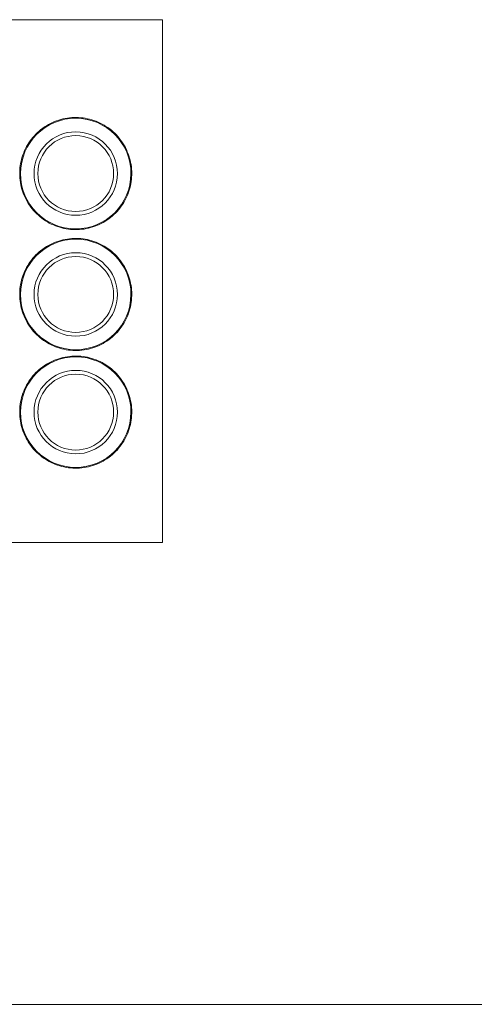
# Model space of a CAD drawing. Extents: x -1871171.1 to -1871111.3, y 2848215.5 to 2848272.6.
# Tile 49 of 96: x -1871137.2 to -1871136.2, y 2848235.3 to 2848237.5. Entities that reach past the tile are written whole.
import ezdxf

# ---------------------------------------------------------------- set-up
doc = ezdxf.new("R2010")
doc.units = 0
doc.header["$MEASUREMENT"] = 0
doc.layers.add('6075-BSE-ARQ-TERR$0$K-BSE-ARQ-LAY', color=252, linetype='CONTINUOUS', lineweight=5)
doc.layers.add('6075-BSE-ARQ-TERR$0$K-BSE-ARQ-MOB', color=8, linetype='CONTINUOUS', lineweight=5)
doc.layers.add('K-NV2-ARQ-TXT-GER', color=1, linetype='CONTINUOUS')

# ---------------------------------------------------------------- blocks, each defined once
blk = doc.blocks.new('6075-BSE-ARQ-TERR')
at = {"layer": '6075-BSE-ARQ-TERR$0$K-BSE-ARQ-LAY'}
for p, q in [((29.1134, -34.0702), (28.2134, -34.0702)), ((29.1134, -35.2702), (29.1134, -34.0702)), ((28.2134, -35.2702), (29.1134, -35.2702)), ((32.2403, -36.3299), (21.743, -36.3299))]:
    blk.add_line(p, q, dxfattribs=at)
at = {"layer": '6075-BSE-ARQ-TERR$0$K-BSE-ARQ-MOB', "flags": 128}
for points in [[(29.0431, -34.4232), (29.043, -34.4181), (29.0427, -34.4129), (29.0422, -34.4078), (29.0414, -34.4027), (29.0405, -34.3977), (29.0394, -34.3926), (29.0381, -34.3877), (29.0366, -34.3827), (29.0348, -34.3779), (29.0329, -34.3731), (29.0308, -34.3684), (29.0285, -34.3638), (29.0261, -34.3593), (29.0234, -34.3549), (29.0206, -34.3506), (29.0176, -34.3464), (29.0145, -34.3423), (29.0111, -34.3384), (29.0077, -34.3346), (29.004, -34.3309), (29.0003, -34.3274), (28.9964, -34.324), (28.9924, -34.3208), (28.9882, -34.3178), (28.9839, -34.3149), (28.9795, -34.3122), (28.975, -34.3097), (28.9705, -34.3074), (28.9658, -34.3052), (28.961, -34.3033), (28.9562, -34.3015), (28.9513, -34.2999), (28.9463, -34.2986), (28.9413, -34.2974), (28.9363, -34.2964), (28.9312, -34.2956), (28.926, -34.2951), (28.9209, -34.2947), (28.9158, -34.2945), (28.9106, -34.2946), (28.9055, -34.2948), (28.9003, -34.2953), (28.8952, -34.296), (28.8902, -34.2968), (28.8851, -34.2979), (28.8801, -34.2992), (28.8752, -34.3006), (28.8703, -34.3023), (28.8655, -34.3041), (28.8608, -34.3062), (28.8562, -34.3084), (28.8516, -34.3109), (28.8472, -34.3135), (28.8429, -34.3162), (28.8386, -34.3192), (28.8345, -34.3223), (28.8306, -34.3256), (28.8267, -34.329), (28.823, -34.3326), (28.8195, -34.3363), (28.8161, -34.3402), (28.8128, -34.3442), (28.8097, -34.3483), (28.8068, -34.3525), (28.8041, -34.3569), (28.8015, -34.3613), (28.7991, -34.3659), (28.7969, -34.3706), (28.7949, -34.3753), (28.7931, -34.3801), (28.7915, -34.385), (28.79, -34.3899), (28.7888, -34.3949), (28.7878, -34.4), (28.787, -34.4051), (28.7863, -34.4102), (28.7859, -34.4153), (28.7857, -34.4205), (28.7857, -34.4232)], [(28.7857, -34.4232), (28.7858, -34.4284), (28.7861, -34.4335), (28.7866, -34.4386), (28.7873, -34.4437), (28.7882, -34.4488), (28.7894, -34.4538), (28.7907, -34.4588), (28.7922, -34.4637), (28.7939, -34.4686), (28.7958, -34.4734), (28.7979, -34.4781), (28.8002, -34.4827), (28.8027, -34.4872), (28.8053, -34.4916), (28.8081, -34.4959), (28.8111, -34.5001), (28.8143, -34.5042), (28.8176, -34.5081), (28.8211, -34.5119), (28.8247, -34.5156), (28.8285, -34.5191), (28.8324, -34.5224), (28.8364, -34.5256), (28.8406, -34.5287), (28.8448, -34.5315), (28.8492, -34.5342), (28.8537, -34.5368), (28.8583, -34.5391), (28.863, -34.5412), (28.8677, -34.5432), (28.8726, -34.545), (28.8775, -34.5465), (28.8824, -34.5479), (28.8874, -34.5491), (28.8925, -34.5501), (28.8976, -34.5508), (28.9027, -34.5514), (28.9078, -34.5518), (28.913, -34.5519), (28.9181, -34.5519), (28.9233, -34.5516), (28.9284, -34.5512), (28.9335, -34.5505), (28.9386, -34.5496), (28.9436, -34.5486), (28.9486, -34.5473), (28.9535, -34.5458), (28.9584, -34.5442), (28.9632, -34.5423), (28.9679, -34.5403), (28.9726, -34.538), (28.9771, -34.5356), (28.9816, -34.533), (28.9859, -34.5302), (28.9901, -34.5273), (28.9942, -34.5242), (28.9982, -34.5209), (29.002, -34.5175), (29.0057, -34.5139), (29.0093, -34.5102), (29.0127, -34.5063), (29.0159, -34.5023), (29.019, -34.4982), (29.0219, -34.4939), (29.0247, -34.4896), (29.0272, -34.4851), (29.0296, -34.4806), (29.0318, -34.4759), (29.0338, -34.4712), (29.0356, -34.4663), (29.0373, -34.4615), (29.0387, -34.4565), (29.0399, -34.4515), (29.041, -34.4465), (29.0418, -34.4414), (29.0424, -34.4363), (29.0428, -34.4312), (29.0431, -34.426), (29.0431, -34.4232)], [(29.0431, -34.7007), (29.043, -34.6956), (29.0427, -34.6904), (29.0422, -34.6853), (29.0414, -34.6802), (29.0405, -34.6752), (29.0394, -34.6701), (29.0381, -34.6652), (29.0366, -34.6602), (29.0348, -34.6554), (29.0329, -34.6506), (29.0308, -34.6459), (29.0285, -34.6413), (29.0261, -34.6368), (29.0234, -34.6324), (29.0206, -34.6281), (29.0176, -34.6239), (29.0145, -34.6198), (29.0111, -34.6159), (29.0077, -34.6121), (29.004, -34.6084), (29.0003, -34.6049), (28.9964, -34.6015), (28.9924, -34.5983), (28.9882, -34.5953), (28.9839, -34.5924), (28.9795, -34.5897), (28.975, -34.5872), (28.9705, -34.5849), (28.9658, -34.5827), (28.961, -34.5808), (28.9562, -34.579), (28.9513, -34.5774), (28.9463, -34.5761), (28.9413, -34.5749), (28.9363, -34.5739), (28.9312, -34.5731), (28.926, -34.5726), (28.9209, -34.5722), (28.9158, -34.572), (28.9106, -34.5721), (28.9055, -34.5723), (28.9003, -34.5728), (28.8952, -34.5735), (28.8902, -34.5743), (28.8851, -34.5754), (28.8801, -34.5767), (28.8752, -34.5781), (28.8703, -34.5798), (28.8655, -34.5816), (28.8608, -34.5837), (28.8562, -34.5859), (28.8516, -34.5884), (28.8472, -34.591), (28.8429, -34.5937), (28.8386, -34.5967), (28.8345, -34.5998), (28.8306, -34.6031), (28.8267, -34.6065), (28.823, -34.6101), (28.8195, -34.6138), (28.8161, -34.6177), (28.8128, -34.6217), (28.8097, -34.6258), (28.8068, -34.63), (28.8041, -34.6344), (28.8015, -34.6388), (28.7991, -34.6434), (28.7969, -34.6481), (28.7949, -34.6528), (28.7931, -34.6576), (28.7915, -34.6625), (28.79, -34.6674), (28.7888, -34.6724), (28.7878, -34.6775), (28.787, -34.6826), (28.7863, -34.6877), (28.7859, -34.6928), (28.7857, -34.698), (28.7857, -34.7007)], [(28.7857, -34.7007), (28.7858, -34.7059), (28.7861, -34.711), (28.7866, -34.7161), (28.7873, -34.7212), (28.7882, -34.7263), (28.7894, -34.7313), (28.7907, -34.7363), (28.7922, -34.7412), (28.7939, -34.7461), (28.7958, -34.7509), (28.7979, -34.7556), (28.8002, -34.7602), (28.8027, -34.7647), (28.8053, -34.7691), (28.8081, -34.7734), (28.8111, -34.7776), (28.8143, -34.7817), (28.8176, -34.7856), (28.8211, -34.7894), (28.8247, -34.7931), (28.8285, -34.7966), (28.8324, -34.7999), (28.8364, -34.8031), (28.8406, -34.8062), (28.8448, -34.809), (28.8492, -34.8117), (28.8537, -34.8143), (28.8583, -34.8166), (28.863, -34.8187), (28.8677, -34.8207), (28.8726, -34.8225), (28.8775, -34.824), (28.8824, -34.8254), (28.8874, -34.8266), (28.8925, -34.8276), (28.8976, -34.8283), (28.9027, -34.8289), (28.9078, -34.8293), (28.913, -34.8294), (28.9181, -34.8294), (28.9233, -34.8291), (28.9284, -34.8287), (28.9335, -34.828), (28.9386, -34.8271), (28.9436, -34.8261), (28.9486, -34.8248), (28.9535, -34.8233), (28.9584, -34.8217), (28.9632, -34.8198), (28.9679, -34.8178), (28.9726, -34.8155), (28.9771, -34.8131), (28.9816, -34.8105), (28.9859, -34.8077), (28.9901, -34.8048), (28.9942, -34.8017), (28.9982, -34.7984), (29.002, -34.795), (29.0057, -34.7914), (29.0093, -34.7877), (29.0127, -34.7838), (29.0159, -34.7798), (29.019, -34.7757), (29.0219, -34.7714), (29.0247, -34.7671), (29.0272, -34.7626), (29.0296, -34.7581), (29.0318, -34.7534), (29.0338, -34.7487), (29.0356, -34.7438), (29.0373, -34.739), (29.0387, -34.734), (29.0399, -34.729), (29.041, -34.724), (29.0418, -34.7189), (29.0424, -34.7138), (29.0428, -34.7087), (29.0431, -34.7035), (29.0431, -34.7007)], [(29.0431, -34.9707), (29.043, -34.9656), (29.0427, -34.9604), (29.0422, -34.9553), (29.0414, -34.9502), (29.0405, -34.9452), (29.0394, -34.9401), (29.0381, -34.9352), (29.0366, -34.9302), (29.0348, -34.9254), (29.0329, -34.9206), (29.0308, -34.9159), (29.0285, -34.9113), (29.0261, -34.9068), (29.0234, -34.9024), (29.0206, -34.8981), (29.0176, -34.8939), (29.0145, -34.8898), (29.0111, -34.8859), (29.0077, -34.8821), (29.004, -34.8784), (29.0003, -34.8749), (28.9964, -34.8715), (28.9924, -34.8683), (28.9882, -34.8653), (28.9839, -34.8624), (28.9795, -34.8597), (28.975, -34.8572), (28.9705, -34.8549), (28.9658, -34.8527), (28.961, -34.8508), (28.9562, -34.849), (28.9513, -34.8474), (28.9463, -34.8461), (28.9413, -34.8449), (28.9363, -34.8439), (28.9312, -34.8431), (28.926, -34.8426), (28.9209, -34.8422), (28.9158, -34.842), (28.9106, -34.8421), (28.9055, -34.8423), (28.9003, -34.8428), (28.8952, -34.8435), (28.8902, -34.8443), (28.8851, -34.8454), (28.8801, -34.8467), (28.8752, -34.8481), (28.8703, -34.8498), (28.8655, -34.8516), (28.8608, -34.8537), (28.8562, -34.8559), (28.8516, -34.8584), (28.8472, -34.861), (28.8429, -34.8637), (28.8386, -34.8667), (28.8345, -34.8698), (28.8306, -34.8731), (28.8267, -34.8765), (28.823, -34.8801), (28.8195, -34.8838), (28.8161, -34.8877), (28.8128, -34.8917), (28.8097, -34.8958), (28.8068, -34.9), (28.8041, -34.9044), (28.8015, -34.9088), (28.7991, -34.9134), (28.7969, -34.9181), (28.7949, -34.9228), (28.7931, -34.9276), (28.7915, -34.9325), (28.79, -34.9374), (28.7888, -34.9424), (28.7878, -34.9475), (28.787, -34.9526), (28.7863, -34.9577), (28.7859, -34.9628), (28.7857, -34.968), (28.7857, -34.9707)], [(28.7857, -34.9707), (28.7858, -34.9759), (28.7861, -34.981), (28.7866, -34.9861), (28.7873, -34.9912), (28.7882, -34.9963), (28.7894, -35.0013), (28.7907, -35.0063), (28.7922, -35.0112), (28.7939, -35.0161), (28.7958, -35.0209), (28.7979, -35.0256), (28.8002, -35.0302), (28.8027, -35.0347), (28.8053, -35.0391), (28.8081, -35.0434), (28.8111, -35.0476), (28.8143, -35.0517), (28.8176, -35.0556), (28.8211, -35.0594), (28.8247, -35.0631), (28.8285, -35.0666), (28.8324, -35.0699), (28.8364, -35.0731), (28.8406, -35.0762), (28.8448, -35.079), (28.8492, -35.0817), (28.8537, -35.0843), (28.8583, -35.0866), (28.863, -35.0887), (28.8677, -35.0907), (28.8726, -35.0925), (28.8775, -35.094), (28.8824, -35.0954), (28.8874, -35.0966), (28.8925, -35.0976), (28.8976, -35.0983), (28.9027, -35.0989), (28.9078, -35.0993), (28.913, -35.0994), (28.9181, -35.0994), (28.9233, -35.0991), (28.9284, -35.0987), (28.9335, -35.098), (28.9386, -35.0971), (28.9436, -35.0961), (28.9486, -35.0948), (28.9535, -35.0933), (28.9584, -35.0917), (28.9632, -35.0898), (28.9679, -35.0878), (28.9726, -35.0855), (28.9771, -35.0831), (28.9816, -35.0805), (28.9859, -35.0777), (28.9901, -35.0748), (28.9942, -35.0717), (28.9982, -35.0684), (29.002, -35.065), (29.0057, -35.0614), (29.0093, -35.0577), (29.0127, -35.0538), (29.0159, -35.0498), (29.019, -35.0457), (29.0219, -35.0414), (29.0247, -35.0371), (29.0272, -35.0326), (29.0296, -35.0281), (29.0318, -35.0234), (29.0338, -35.0187), (29.0356, -35.0138), (29.0373, -35.009), (29.0387, -35.004), (29.0399, -34.999), (29.041, -34.994), (29.0418, -34.9889), (29.0424, -34.9838), (29.0428, -34.9787), (29.0431, -34.9735), (29.0431, -34.9707)]]:
    blk.add_lwpolyline(points, dxfattribs=at)
at = {"layer": '6075-BSE-ARQ-TERR$0$K-BSE-ARQ-MOB'}
for centre, radius in [((28.9144, -34.4232), 0.1269), ((28.9144, -34.4232), 0.0958), ((28.9144, -34.4232), 0.0871), ((28.9144, -34.7007), 0.1269), ((28.9144, -34.7007), 0.0958), ((28.9144, -34.7007), 0.0871), ((28.9144, -34.9707), 0.1269), ((28.9144, -34.9707), 0.0958), ((28.9144, -34.9707), 0.0871)]:
    blk.add_arc(centre, radius, 180, 179.7262, dxfattribs=at)

msp = doc.modelspace()

# ---------------------------------------------------------------- block references
at = {"layer": 'K-NV2-ARQ-TXT-GER', "color": 31, "lineweight": -3, "true_color": 0xffbf80}
msp.add_blockref('6075-BSE-ARQ-TERR', (-1871166.006, 2848271.5826), dxfattribs=at)

doc.saveas('drawing.dxf')
